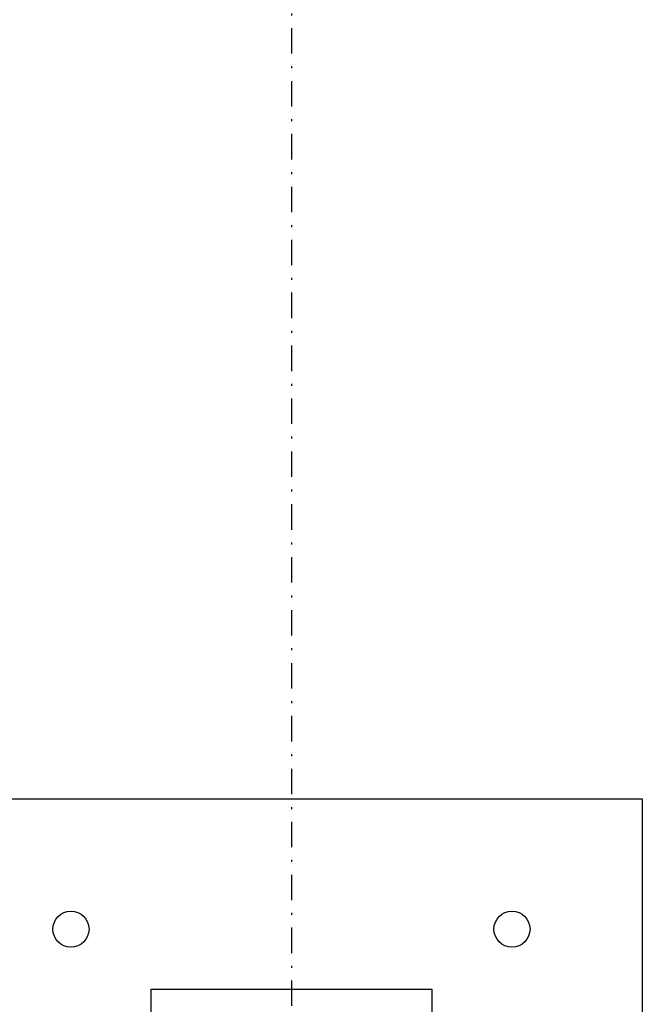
# Model space of a CAD drawing. Header units: centimetres. Extents: x 42630 to 130002, y 15 to 29179.
# Tile 12 of 175: x 50059 to 50090, y 4528 to 4577. Entities that reach past the tile are written whole.
import ezdxf

# ---------------------------------------------------------------- set-up
doc = ezdxf.new("R2010")
doc.units = ezdxf.units.CM
doc.header["$LTSCALE"] = 0.01
doc.linetypes.add('DASHDOT2', pattern=[12.7, 6.35, -3.175, 0, -3.175])
for name, color, linetype in [('33 - linia 2', 253, 'Continuous'), ('A-ELEWACJE', 253, 'Continuous'), ('A-Grid', 253, 'DASHDOT2')]:
    doc.layers.add(name, color=color, linetype=linetype)
doc.layers.add('REV', color=253, linetype='Continuous', lineweight=40, plot=False)

# ---------------------------------------------------------------- blocks, each defined once
blk = doc.blocks.new('A$7E8814A102C37C')
at = {"layer": 'A-Grid', "ltscale": 20}
blk.add_lwpolyline([(500, -130), (500, -1964.5)], dxfattribs=at)
blk = doc.blocks.new('A$7E8A9A372D53')
at = {"layer": '33 - linia 2'}
blk.add_lwpolyline([(5040, -12530), (5180, -12530), (5180, -12542), (5125.5, -12542, 0.414214), (5113.5, -12554), (5113.5, -12646, 0.414214), (5125.5, -12658), (5180, -12658), (5180, -12670), (5040, -12670), (5040, -12658), (5094.5, -12658, 0.414214), (5106.5, -12646), (5106.5, -12554, 0.414214), (5094.5, -12542), (5040, -12542)], format="xyb", close=True, dxfattribs=at)
blk = doc.blocks.new('A$7E8A16153526364')
at = {"layer": '33 - linia 2'}
blk.add_lwpolyline([(-25285, -12435), (-24935, -12435), (-24935, -12785), (-25285, -12785)], close=True, dxfattribs=at)
for centre in [(-25220, -12500), (-25000, -12500)]:
    blk.add_circle(centre, 9, dxfattribs=at)

msp = doc.modelspace()

# ---------------------------------------------------------------- block references
at = {"layer": 'A-ELEWACJE', "xscale": 0.1, "yscale": 0.1, "zscale": 0.1}
msp.add_blockref('A$7E8A16153526364', (52583.82, 5781.604), dxfattribs=at)
at = {"layer": 'A-Grid', "lineweight": -3}
msp.add_blockref('A$7E8814A102C37C', (49572.82, 6187.604), dxfattribs=at)
at = {"layer": 'REV', "xscale": 0.1, "yscale": 0.1, "zscale": 0.1}
msp.add_blockref('A$7E8A9A372D53', (49561.82, 5781.604), dxfattribs=at)

doc.saveas('drawing.dxf')
